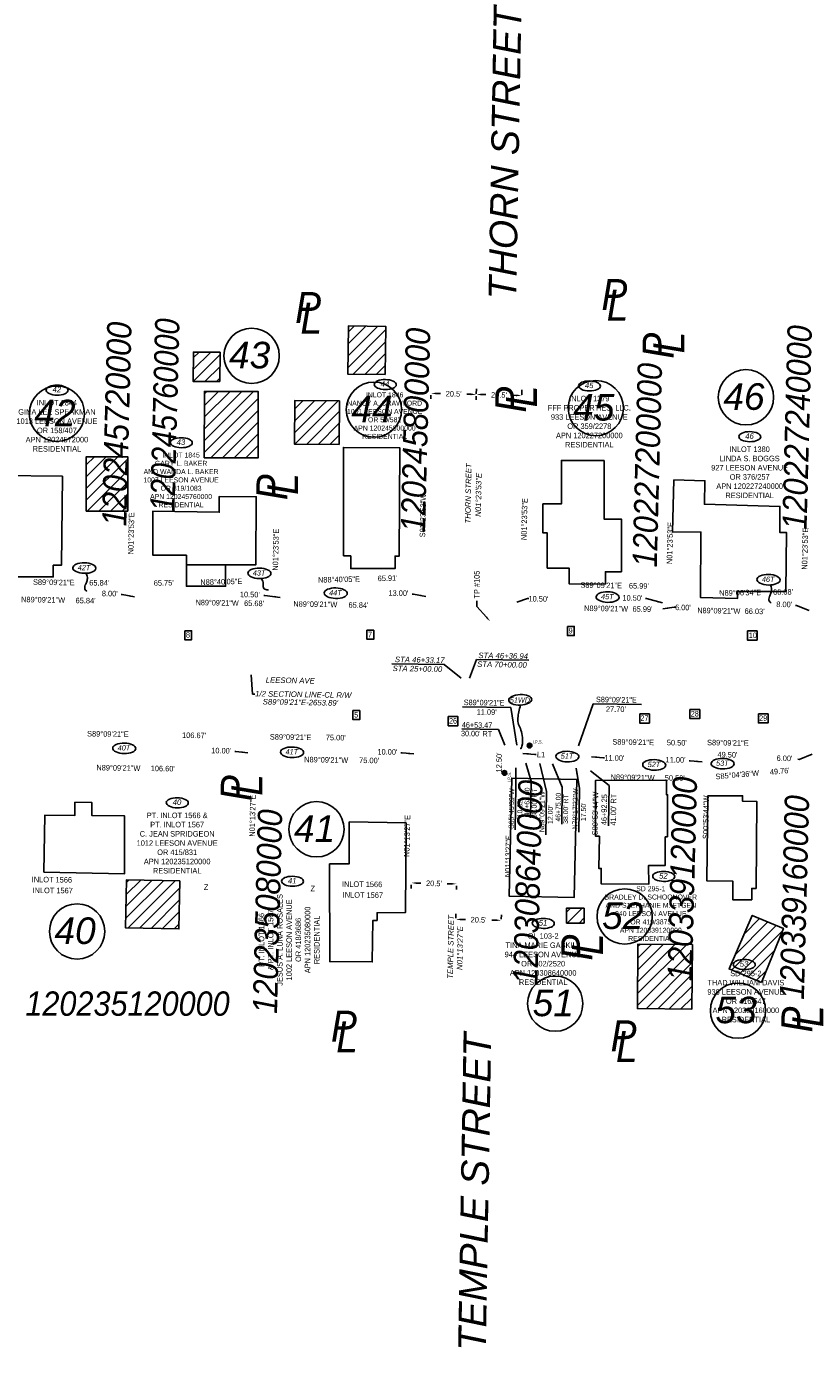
# Model space of a CAD drawing. Header units: feet. Extents: x 1372214 to 1390604, y 439650 to 444412.
# Tile 6 of 12: x 1388340 to 1388695, y 443657 to 444254. Entities that reach past the tile are written whole.
import ezdxf
from ezdxf import colors
from ezdxf.entities.mleader import LeaderData, LeaderLine
from ezdxf.enums import TextEntityAlignment as Align
from ezdxf.math import Vec2, Vec3

# ---------------------------------------------------------------- set-up
doc = ezdxf.new("R2010")
doc.units = ezdxf.units.FT
doc.header["$MEASUREMENT"] = 0
for name, color, linetype in [('BD_X_Building', 30, 'Continuous'), ('RW_P_Prelim_RW', 1, 'rowpe'), ('RW_P_Text', 130, 'Continuous'), ('RW_P_Text-Boundary', 20, 'Continuous'), ('RW_X_Text-PropMap', 10, 'Continuous'), ('SC_Shading1', 253, 'Continuous')]:
    doc.layers.add(name, color=color, linetype=linetype)
doc.styles.add('Slanted', font='font31.shx', dxfattribs={"height": 0.14})
doc.styles.add('Slanted-Normal', font='font31.shx', dxfattribs={"height": 0.14})
doc.styles.get("Standard").update_dxf_attribs({"font": 'arial.ttf'})
doc.styles.add('Style-font31', font='font31.shx')
doc.styles.add('Text - CenterTop 0.14 Italic', font='ariali.ttf', dxfattribs={"height": 0.14})
doc.linetypes.add('rowpe', pattern='A,1.95,-0.05,["PE-R/W",Slanted,S=1,R=0,X=0,Y=-0.06],-0.7,1.95', length=4.65)
doc.dimstyles.get("Standard").update_dxf_attribs({"dimtxt": 0.18, "dimasz": 0.18, "dimexe": 0.18, "dimexo": 0.0625, "dimgap": 0.09, "dimtad": 0, "dimtih": 1, "dimtoh": 1, "dimdec": 4, "dimzin": 0, "dimdsep": 46, "dimtxsty": 'Standard', "dimcen": 0.09, "dimadec": 0, "dimazin": 0, "dimtfac": 1, "dimtdec": 4, "dimtofl": 0, "dimtmove": 0, "dimatfit": 3, "dimfxl": 1, "dimtolj": 1, "dimtzin": 0, "dimarcsym": 0})

# ---------------------------------------------------------------- blocks, each defined once
blk = doc.blocks.new('*D856')
at = {"layer": 'Defpoints', "color": 0, "transparency": 16777216}
for p in [(1388523, 444088.67), (1388543.49, 444088.17), (1388543.49, 444088.06)]:
    blk.add_point(p, dxfattribs=at)
at = {"layer": 'RW_P_Text', "color": 0, "lineweight": -2, "transparency": 16777216}
for p, q in [((1388522.97, 444087.8), (1388522.93, 444086.06)), ((1388525.49, 444088.5), (1388527.3, 444088.45)), ((1388540.99, 444088.12), (1388539.18, 444088.16)), ((1388543.47, 444087.3), (1388543.43, 444085.56))]:
    blk.add_line(p, q, dxfattribs=at)
at = {"layer": 'RW_P_Text', "color": 0, "transparency": 16777216}
for points in [[(1388525.5, 444088.91), (1388525.48, 444088.08), (1388522.99, 444088.56)], [(1388541, 444088.53), (1388540.98, 444087.7), (1388543.49, 444088.06)]]:
    blk.add_solid(points, dxfattribs=at)
at = {"layer": 'RW_P_Text', "color": 0, "transparency": 16777216, "insert": (1388533.24, 444088.31), "char_height": 2.502, "attachment_point": 5, "rotation": 358.60197, "style": 'Style-font31'}
blk.add_mtext("\\A1;20.5'", dxfattribs=at)
blk = doc.blocks.new('*D857')
at = {"layer": 'Defpoints', "color": 0, "transparency": 16777216}
for p in [(1388543.47, 444087.47), (1388543.49, 444088.08), (1388563.97, 444086.97)]:
    blk.add_point(p, dxfattribs=at)
at = {"layer": 'RW_P_Text', "color": 0, "lineweight": -2, "transparency": 16777216}
for p, q in [((1388543.49, 444088.34), (1388543.55, 444090.58)), ((1388545.99, 444088.02), (1388547.8, 444087.97)), ((1388561.48, 444087.64), (1388559.67, 444087.68)), ((1388563.99, 444087.84), (1388564.04, 444090.08))]:
    blk.add_line(p, q, dxfattribs=at)
at = {"layer": 'RW_P_Text', "color": 0, "transparency": 16777216}
for points in [[(1388546, 444088.43), (1388545.98, 444087.6), (1388543.49, 444088.08)], [(1388561.49, 444088.06), (1388561.47, 444087.22), (1388563.98, 444087.58)]]:
    blk.add_solid(points, dxfattribs=at)
at = {"layer": 'RW_P_Text', "color": 0, "transparency": 16777216, "insert": (1388553.73, 444087.83), "char_height": 2.502, "attachment_point": 5, "rotation": 358.60197, "style": 'Style-font31'}
blk.add_mtext("\\A1;20.5'", dxfattribs=at)
blk = doc.blocks.new('*D858')
at = {"layer": 'Defpoints', "color": 0, "transparency": 16777216}
for p in [(1388514.1, 443867.44), (1388514.1, 443867.39), (1388534.59, 443867)]:
    blk.add_point(p, dxfattribs=at)
at = {"layer": 'RW_P_Text', "color": 0, "lineweight": -2, "transparency": 16777216}
for p, q in [((1388514.08, 443866.57), (1388514.04, 443864.88)), ((1388516.6, 443867.33), (1388518.41, 443867.29)), ((1388532.09, 443867), (1388530.28, 443867.04)), ((1388534.58, 443866.13), (1388534.54, 443864.45))]:
    blk.add_line(p, q, dxfattribs=at)
at = {"layer": 'RW_P_Text', "color": 0, "transparency": 16777216}
for points in [[(1388516.61, 443867.75), (1388516.59, 443866.91), (1388514.1, 443867.39)], [(1388532.1, 443867.42), (1388532.08, 443866.58), (1388534.59, 443866.95)]]:
    blk.add_solid(points, dxfattribs=at)
at = {"layer": 'RW_P_Text', "color": 0, "transparency": 16777216, "insert": (1388524.35, 443867.17), "char_height": 2.502, "attachment_point": 5, "rotation": 358.77576, "style": 'Style-font31'}
blk.add_mtext("\\A1;20.5'", dxfattribs=at)
blk = doc.blocks.new('*D859')
at = {"layer": 'Defpoints', "color": 0, "transparency": 16777216}
for p in [(1388534.24, 443850.59), (1388534.25, 443850.94), (1388554.74, 443850.15)]:
    blk.add_point(p, dxfattribs=at)
at = {"layer": 'RW_P_Text', "color": 0, "lineweight": -2, "transparency": 16777216}
for p, q in [((1388534.26, 443851.46), (1388534.3, 443853.44)), ((1388536.75, 443850.88), (1388538.56, 443850.84)), ((1388552.25, 443850.55), (1388550.44, 443850.59)), ((1388554.76, 443851.02), (1388554.8, 443853))]:
    blk.add_line(p, q, dxfattribs=at)
at = {"layer": 'RW_P_Text', "color": 0, "transparency": 16777216}
for points in [[(1388536.76, 443851.3), (1388536.74, 443850.46), (1388534.25, 443850.94)], [(1388552.25, 443850.97), (1388552.24, 443850.13), (1388554.75, 443850.5)]]:
    blk.add_solid(points, dxfattribs=at)
at = {"layer": 'RW_P_Text', "color": 0, "transparency": 16777216, "insert": (1388544.5, 443850.72), "char_height": 2.502, "attachment_point": 5, "rotation": 358.77576, "style": 'Style-font31'}
blk.add_mtext("\\A1;20.5'", dxfattribs=at)

msp = doc.modelspace()

# ---------------------------------------------------------------- hatches: boundary and pattern name
at = {"layer": 'SC_Shading1'}
h = msp.add_hatch(dxfattribs=at)
h.set_pattern_fill('ANSI31', color=256, scale=30)
h.paths.add_polyline_path([(1388502.38324, 444097.01413), (1388485.41016, 444097.2488), (1388485.7107, 444118.98591), (1388502.68378, 444118.75124)])
h = msp.add_hatch(dxfattribs=at)
h.set_pattern_fill('ANSI31', color=256, scale=30)
h.paths.add_polyline_path([(1388427.67261, 444093.85418), (1388415.57693, 444093.92562), (1388415.66478, 444107.22564), (1388427.76046, 444107.1542)])
h = msp.add_hatch(dxfattribs=at)
h.set_pattern_fill('ANSI31', color=256, scale=30)
h.paths.add_polyline_path([(1388444.90294, 444059.41226), (1388420.56158, 444059.48371), (1388420.64943, 444089.41535), (1388444.99079, 444089.3439)])
h = msp.add_hatch(dxfattribs=at)
h.set_pattern_fill('ANSI31', color=256, scale=30)
h.paths.add_polyline_path([(1388481.51739, 444065.38314), (1388461.4196, 444065.56951), (1388461.5344, 444085.34174), (1388481.63219, 444085.15537)])
h = msp.add_hatch(dxfattribs=at)
h.set_pattern_fill('ANSI31', color=256, scale=30)
h.paths.add_polyline_path([(1388385.99577, 444035.38506), (1388367.24932, 444035.38506), (1388367.24932, 444059.90753), (1388385.99577, 444059.90753)])
h = msp.add_hatch(dxfattribs=at)
h.set_pattern_fill('ANSI31', color=256, scale=30)
h.paths.add_polyline_path([(1388409.62519, 443868.39771), (1388409.14182, 443846.57902), (1388384.97418, 443847.14232), (1388385.50682, 443868.8088)])
h = msp.add_hatch(dxfattribs=at)
h.set_pattern_fill('ANSI31', color=256, scale=30)
h.paths.add_polyline_path([(1388592.19829, 443855.94835), (1388592.19829, 443849.25901), (1388584.24776, 443849.25901), (1388584.24776, 443855.99639)])
h = msp.add_hatch(dxfattribs=at)
h.set_pattern_fill('ANSI31', color=256, scale=30)
h.paths.add_polyline_path([(1388672.34127, 443822.45957), (1388657.6412, 443828.54948), (1388668.10341, 443852.7072), (1388682.17323, 443846.84813)])
h = msp.add_hatch(dxfattribs=at)
h.set_pattern_fill('ANSI31', color=256, scale=30)
h.paths.add_polyline_path([(1388641.10525, 443839.59975), (1388616.49957, 443839.78716), (1388616.27734, 443810.60999), (1388640.88302, 443810.42258)])

# ---------------------------------------------------------------- linework, layer by layer
at = {"layer": 'BD_X_Building'}
for points in [[(1388502.38324, 444097.01413), (1388485.41016, 444097.2488), (1388485.7107, 444118.98591), (1388502.68378, 444118.75124)], [(1388427.67261, 444093.85418), (1388415.57693, 444093.92562), (1388415.66478, 444107.22564), (1388427.76046, 444107.1542)], [(1388444.90294, 444059.41226), (1388420.56158, 444059.48371), (1388420.64943, 444089.41535), (1388444.99079, 444089.3439)], [(1388481.51739, 444065.38314), (1388461.4196, 444065.56951), (1388461.5344, 444085.34174), (1388481.63219, 444085.15537)], [(1388483.47534, 444015.10647), (1388486.733, 444015.10647), (1388486.733, 444009.411), (1388506.775, 444009.411), (1388506.775, 444015.00857), (1388508.6944, 444015.00857), (1388508.89976, 444063.98752), (1388483.47534, 444064.09412)], [(1388385.99577, 444035.38506), (1388367.24932, 444035.38506), (1388367.24932, 444059.90753), (1388385.99577, 444059.90753)], [(1388629.89847, 443888.19067), (1388629.87338, 443907.2588), (1388629.347, 443907.2588), (1388629.347, 443913.819), (1388597.35685, 443913.67028), (1388597.36479, 443888.46445), (1388599.06217, 443888.47976), (1388598.79724, 443873.95962), (1388599.90993, 443873.93283), (1388599.89319, 443866.93188), (1388621.35396, 443866.78223), (1388621.24427, 443875.24732), (1388628.84063, 443875.30216), (1388628.84063, 443888.1911)], [(1388669.95974, 443864.90361), (1388670.1661, 443904.24169), (1388663.72797, 443904.30035), (1388663.72797, 443906.78011), (1388648.07142, 443906.78011), (1388647.65866, 443868.26422), (1388659.41481, 443868.14603), (1388659.35531, 443859.76257), (1388667.92121, 443859.82166), (1388667.91842, 443864.88873)], [(1388511.86475, 443894.50888), (1388486.10756, 443894.98778), (1388486.03878, 443875.98768), (1388477.17356, 443875.98704), (1388477.31113, 443831.85397), (1388496.44149, 443831.68605), (1388496.6934, 443850.38644), (1388498.6557, 443850.41875), (1388498.6557, 443853.8984), (1388511.49479, 443854.03997)], [(1388409.62519, 443868.39771), (1388409.14182, 443846.57902), (1388384.97418, 443847.14232), (1388385.50682, 443868.8088)], [(1388592.19829, 443855.94835), (1388592.19829, 443849.25901), (1388584.24776, 443849.25901), (1388584.24776, 443855.99639)], [(1388672.34127, 443822.45957), (1388657.6412, 443828.54948), (1388668.10341, 443852.7072), (1388682.17323, 443846.84813)], [(1388641.10525, 443839.59975), (1388616.49957, 443839.78716), (1388616.27734, 443810.60999), (1388640.88302, 443810.42258)]]:
    msp.add_lwpolyline(points, close=True, dxfattribs=at)
for points in [[(1388601.16645, 444058.23737), (1388601.18651, 444031.77856), (1388609.03374, 444031.78451), (1388609.05181, 444007.95026), (1388601.767, 444007.95026), (1388601.767, 444002.4), (1388585.41954, 444002.567), (1388585.41954, 444009.63189), (1388575.54542, 444009.63189), (1388575.54542, 444025.47766), (1388573.58521, 444025.47766), (1388573.58521, 444038.60355), (1388581.91469, 444038.60355), (1388581.91469, 444058.22661), (1388601.16646, 444058.22661)], [(1388326.51054, 444011.0155), (1388329.51423, 444011.0155), (1388329.51423, 444005.59323), (1388352.38111, 444005.59323), (1388352.38111, 444010.91868), (1388356.06306, 444010.91868), (1388356.49155, 444051.13654), (1388327.90472, 444051.44111), (1388326.51054, 444011.0155)], [(1388632.14679, 444025.99584), (1388632.77463, 444049.41679), (1388646.76933, 444049.04163), (1388646.48479, 444038.42708), (1388680.62302, 444037.51194), (1388680.52914, 444025.74169), (1388683.55012, 444025.70496), (1388683.22655, 443999.08606), (1388661.498, 443999.08606), (1388661.498, 443995.894), (1388644.70474, 443996.3617), (1388644.90466, 444025.85365), (1388632.10284, 444025.99633)], [(1388412.558, 444011.0155), (1388443.851, 444011.0155), (1388444.06442, 444041.84473), (1388427.38164, 444041.96022), (1388427.33246, 444034.85542), (1388397.41129, 444035.34834), (1388397.38949, 444015.43569), (1388412.558, 444015.43569), (1388412.558, 444011.0155)], [(1388412.558, 444011.0155), (1388412.558, 444001.44363), (1388430.19451, 444001.44363), (1388430.19451, 444011.0155)], [(1388348.15801, 443872.22723), (1388348.60193, 443898.0678), (1388362.14883, 443897.91668), (1388362.18136, 443903.80933), (1388369.83629, 443903.71156), (1388369.80375, 443897.8189), (1388384.599, 443897.679), (1388384.53171, 443871.47816), (1388348.15801, 443872.22723)]]:
    msp.add_lwpolyline(points, dxfattribs=at)
at = {"layer": 'BD_X_Building', "elevation": 785.059}
msp.add_lwpolyline([(1388588.895, 443914.161), (1388559.47392, 443914.78648), (1388558.26203, 443861.43146), (1388587.68311, 443860.80599)], close=True, dxfattribs=at)
at = {"layer": 'RW_P_Text'}
for p, q in [((1388540.35719, 443959.82079), (1388543.49535, 443968.29823)), ((1388567.18066, 443967.95178), (1388543.49535, 443968.29823)), ((1388528.98405, 443966.06297), (1388505.29874, 443966.40943)), ((1388536.57959, 443959.87645), (1388528.98405, 443966.06297))]:
    msp.add_line(p, q, dxfattribs=at)
at = {"layer": 'RW_P_Text', "const_width": 0.378}
for points in [[(1388367.1634, 443999.29376, 1), (1388367.5414, 443999.29376, 1)], [(1388449.16585, 443999.76755, 1), (1388449.54385, 443999.76755, 1)], [(1388676.22237, 443994.01784, 1), (1388676.60037, 443994.01784, 1)], [(1388563.51899, 443928.2413, 1), (1388563.712, 443927.9163, 1)]]:
    msp.add_lwpolyline(points, format="xyb", close=True, dxfattribs=at)
at = {"layer": 'RW_P_Text'}
for centre, major_axis in [((1388502.37906, 444092.52755), (4.9666, -0.06735)), ((1388594.60841, 444091.89042), (4.9666, -0.06735)), ((1388354.1152, 444090.01122), (4.9666, -0.06735)), ((1388667.03054, 444068.98787), (4.9666, -0.06735)), ((1388410.19572, 444066.25576), (4.9666, -0.06735)), ((1388366.4117, 444009.63346), (5.21405, -0.119)), ((1388445.49317, 444007.23645), (5.21405, -0.119)), ((1388675.47067, 444004.35754), (5.21405, -0.119)), ((1388479.97528, 443998.26584), (5.21405, -0.119)), ((1388602.80893, 443996.52003), (5.21405, -0.119)), ((1388563.33192, 443950.07115), (5.21069, 0.22164)), ((1388384.45812, 443928.20866), (5.21405, -0.119)), ((1388460.27661, 443926.40878), (5.21405, -0.119)), ((1388584.6122, 443924.45979), (5.21405, -0.119)), ((1388623.85337, 443920.70758), (5.21405, -0.119)), ((1388654.75927, 443921.26419), (5.21405, -0.119)), ((1388408.42225, 443903.59328), (4.9666, -0.06735)), ((1388628.12175, 443870.33171), (4.9666, -0.06735)), ((1388460.46764, 443868.12116), (4.9666, -0.06735)), ((1388573.74771, 443849.10349), (4.9666, -0.06735)), ((1388664.54851, 443830.51611), (4.9666, -0.06735))]:
    msp.add_ellipse(centre, major_axis=major_axis, ratio=0.456699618, dxfattribs=at)
for points in [[(1388367.3524, 443999.29376), (1388366.69259, 444000.04645), (1388366.61426, 444000.9233), (1388366.85905, 444001.98737), (1388367.52375, 444003.58082), (1388367.78724, 444005.39216), (1388367.61861, 444006.37778), (1388367.10567, 444007.25975)], [(1388449.35485, 443999.76755), (1388448.83107, 443999.77416), (1388447.99043, 444000.06084), (1388447.48211, 444000.46663), (1388447.16156, 444002.04574), (1388447.16548, 444003.10096), (1388446.82176, 444004.19233), (1388446.18715, 444004.86275)], [(1388676.41137, 443994.01784), (1388675.75157, 443994.77053), (1388675.67324, 443995.64738), (1388675.91802, 443996.71145), (1388676.58272, 443998.3049), (1388676.84621, 444000.11624), (1388676.67759, 444001.10186), (1388676.16465, 444001.98383)], [(1388563.6155, 443928.0788), (1388564.10338, 443929.21419), (1388564.29777, 443933.13692), (1388563.63016, 443936.43783), (1388562.5763, 443938.99783), (1388562.6867, 443944.69755), (1388563.41908, 443947.69084)]]:
    msp.add_spline(points, degree=3, dxfattribs=at)
at = {"layer": 'RW_P_Text-Boundary', "color": 130, "linetype": 'Continuous', "lineweight": -3}
for p, q in [((1388553.47178, 443936.69644), (1388536.93925, 443936.94001)), ((1388568.20829, 443913.40432), (1388567.96386, 443896.81301)), ((1388582.33474, 443910.62745), (1388582.08881, 443893.93388)), ((1388603.45111, 443911.37444), (1388603.18268, 443893.1542))]:
    msp.add_line(p, q, dxfattribs=at)
at = {"layer": 'RW_P_Text-Boundary'}
for points in [[(1388411.80789, 443981.32044), (1388414.87833, 443981.32044), (1388414.87833, 443977.22145), (1388411.80789, 443977.22145)], [(1388494.04465, 443981.5455), (1388497.11509, 443981.5455), (1388497.11509, 443977.44651), (1388494.04465, 443977.44651)], [(1388584.63818, 443983.24531), (1388587.70861, 443983.24531), (1388587.70861, 443979.14632), (1388584.63818, 443979.14632)], [(1388665.92855, 443981.22257), (1388670.34259, 443981.22257), (1388670.34259, 443977.11483), (1388665.92855, 443977.11483)], [(1388487.77408, 443945.2835), (1388490.84452, 443945.2835), (1388490.84452, 443941.18452), (1388487.77408, 443941.18452)], [(1388617.28005, 443943.7325), (1388621.69409, 443943.7325), (1388621.69409, 443939.62476), (1388617.28005, 443939.62476)], [(1388639.99945, 443945.72562), (1388644.41349, 443945.72562), (1388644.41349, 443941.61788), (1388639.99945, 443941.61788)], [(1388670.89928, 443943.75971), (1388675.31332, 443943.75971), (1388675.31332, 443939.65198), (1388670.89928, 443939.65198)], [(1388530.79418, 443942.52517), (1388535.20822, 443942.52517), (1388535.20822, 443938.41743), (1388530.79418, 443938.41743)]]:
    msp.add_lwpolyline(points, close=True, dxfattribs=at)
at = {"layer": 'RW_P_Text-Boundary', "color": 130, "linetype": 'Continuous', "lineweight": -3}
for points in [[(1388556.43684, 443929.58065), (1388553.47178, 443936.69644)], [(1388565.85162, 443921.44021), (1388568.20829, 443913.40432)], [(1388577.85031, 443921.26344), (1388582.33474, 443910.62745)], [(1388595.04789, 443918.01062), (1388603.45111, 443911.37444)]]:
    msp.add_lwpolyline(points, dxfattribs=at)
at = {"layer": 'RW_P_Text-Boundary', "const_width": 1.05}
for points in [[(1388566.99713, 443929.41733, 1), (1388568.04713, 443929.41733, 1)], [(1388555.64472, 443917.08103, 1), (1388556.69472, 443917.08103, 1)]]:
    msp.add_lwpolyline(points, format="xyb", close=True, dxfattribs=at)
at = {"layer": 'RW_P_Text-Boundary'}
for centre in [(1388567.52213, 443929.41733), (1388556.16972, 443917.08103)]:
    msp.add_circle(centre, 1.05, dxfattribs=at)
at = {"layer": 'RW_X_Text-PropMap'}
for centre in [(1388441.98086, 444105.50623), (1388665.28467, 444086.77502), (1388497.24435, 444081.1907), (1388597.45113, 444081.90706), (1388354.03315, 444079.34949), (1388471.30949, 443891.62497), (1388610.50769, 443852.23343), (1388363.15226, 443845.4736), (1388579.12387, 443812.8525), (1388661.70371, 443809.671)]:
    msp.add_circle(centre, 12.48, dxfattribs=at)

# ---------------------------------------------------------------- texts
at = {"layer": 'RW_P_Text', "style": 'Text - CenterTop 0.14 Italic'}
for s, p in [('44', (1388502.23927, 444091.54154)), ('45', (1388594.46862, 444090.90441)), ('42', (1388353.97541, 444089.02521)), ('46', (1388666.89074, 444068.00186)), ('43', (1388410.05593, 444065.26975)), ('40', (1388408.28246, 443902.60727)), ('52', (1388627.98196, 443869.3457)), ('41', (1388460.32785, 443867.13515)), ('51', (1388573.60792, 443848.11748)), ('53', (1388664.40872, 443829.5301))]:
    msp.add_text(s, height=2.5, dxfattribs=at).set_placement(p, align=Align.CENTER)
for s, rotation, p in [('THORN STREET', 89.003496, (1388540.83415, 444029.75027)), ('N01%%D23\'53"E', 89.003496, (1388545.53413, 444032.78575)), ('STA 46+33.17', 359.003496, (1388506.69517, 443967.14263)), ('STA 70+00.00', 359.003496, (1388543.84744, 443964.99158)), ('STA 46+36.94', 359.003496, (1388544.38693, 443968.96351)), ('STA 25+00.00', 359.003496, (1388505.65082, 443963.10278)), ('LEESON AVE', 359.003496, (1388448.35651, 443957.83153)), ('1/2 SECTION LINE-CL R/W', 359.003496, (1388443.57566, 443951.68947)), ('S89%%D09\'21"E-2653.89\'', 359.003496, (1388446.9784, 443948.0323)), ('TEMPLE STREET', 89.003496, (1388532.89407, 443824.06569)), ('N01%%D13\'27"E', 89.003496, (1388537.15155, 443828.04379))]:
    msp.add_text(s, height=2.5, rotation=rotation, dxfattribs=at).set_placement(p)
at = {"layer": 'RW_P_Text', "style": 'Text - CenterTop 0.14 Italic', "width": 0.9}
for s, p in [('42T', (1388366.2719, 444008.64745)), ('43T', (1388445.35338, 444006.25044)), ('46T', (1388675.33088, 444003.37153)), ('44T', (1388479.83549, 443997.27983)), ('45T', (1388602.66913, 443995.53402)), ('51WD', (1388563.19213, 443948.77617)), ('40T', (1388384.31833, 443927.22265)), ('41T', (1388460.13682, 443925.42277)), ('51T', (1388584.47241, 443923.47379)), ('52T', (1388623.71358, 443919.72157)), ('53T', (1388654.61948, 443920.27818))]:
    msp.add_text(s, height=2.4, dxfattribs=at).set_placement(p, align=Align.CENTER)
at = {"layer": 'RW_P_Text', "attachment_point": 1, "style": 'Slanted'}
for s, insert, char_height in [('\\A1;\\pxqc;INLOT 1846\\PNANCY A. CRAWFORD\\P1001 LEESON AVENUE\\POR 50/582\\P{\\A0;APN 120245800000\\PRESIDENTIAL}', (1388469.41237, 444089.00161), 2.25), ('\\A1;\\pxqc;INLOT 1379\\PFFF PROPERTIES, LLC.\\P933 LEESON AVENUE\\POR 359/2278\\P{\\A0;APN 120227200000\\PRESIDENTIAL}', (1388561.86911, 444087.45492), 2.5), ('\\A1;\\pxqc;INLOT 1844\\PGINA LEE SPEAKMAN \\P1013 LEESON AVENUE\\POR 158/407\\P{\\A0;APN 12024572000\\PRESIDENTIAL}', (1388321.3759, 444085.57571), 2.5), ('\\A1;\\pxqc;INLOT 1380\\PLINDA S. BOGGS\\P927 LEESON AVENUE\\POR 376/257\\P{\\A0;APN 120227240000\\PRESIDENTIAL}', (1388634.29123, 444064.55237), 2.5), ('\\A1;\\pxqc;INLOT 1845\\PGARY L. BAKER\\PAND WANDA L. BAKER\\P1007 LEESON AVENUE\\POR 319/1083\\P{\\A0;APN 120245760000\\PRESIDENTIAL}', (1388377.45641, 444061.82026), 2.25), ('\\A1;\\pxqc;PT. INLOT 1566 & \\PPT. INLOT 1567\\PC. JEAN SPRIDGEON\\P1012 LEESON AVENUE\\POR 415/831\\P{\\A0;APN 120235120000\\PRESIDENTIAL}', (1388375.68294, 443899.15778), 2.5), ('\\A1;\\pxqc;SD 295-1\\PBRADLEY D. SCHOONOVER\\PAND STEPHANIE M. ETGEN\\P940 LEESON AVENUE\\POR 419/3875\\P{\\A0;APN 120339120000\\PRESIDENTIAL}', (1388589.6307, 443865.8962), 2.25), ('\\A1;\\pxqc;OL 103-2\\PTINA MARIE GASKILL\\P944 LEESON AVENUE\\POR 402/2520\\P{\\A0;APN 120308640000\\PRESIDENTIAL}', (1388541.00841, 443844.66799), 2.5), ('\\A1;\\pxqc;SD 295-2\\PTHAD WILLIAM DAVIS\\P930 LEESON AVENUE\\POR 416/547\\P{\\A0;APN 120339160000\\PRESIDENTIAL}', (1388632.58449, 443827.75964), 2.5)]:
    msp.add_mtext_dynamic_manual_height_columns(s, width=65.3297739, gutter_width=0.7, heights=[40.04725], dxfattribs=dict(at, insert=insert, char_height=char_height))
at = {"layer": 'RW_P_Text', "char_height": 2.5, "attachment_point": 1, "style": 'Slanted'}
for s, width, heights, insert, rotation in [('\\A1;INLOT 1566', 32.3551037, [4.48565], (1388342.6731, 443870.20169), 359.49391688), ('\\A1;Z', 32.3551037, [4.48565], (1388420.42164, 443866.7454), 359.49391688), ('\\A1;Z', 32.3551037, [4.48565], (1388468.59577, 443866.11062), 359.49391688), ('\\A1;INLOT 1566', 32.3551037, [4.48565], (1388482.7844, 443868.13407), 359.49391688), ('\\A1;\\pxqc;INLOT 1567', 32.3551037, [4.48565], (1388335.95965, 443865.38717), 359.49391688), ('\\A1;\\pxqc;PT. INLOT 1566 \\P& PT. INLOT 1567\\PJESUS A. LUNA ROSALES\\P1002 LEESON AVENUE\\POR 418/3686\\P{\\A0;APN 120235080000\\PRESIDENTIAL}', 65.3297739, [40.04725], (1388445.15604, 443808.98779), 90), ('\\A1;\\pxqc;INLOT 1567', 32.3551037, [4.48565], (1388476.07095, 443863.31956), 359.49391688)]:
    msp.add_mtext_dynamic_manual_height_columns(s, width=width, gutter_width=0.7, heights=heights, dxfattribs=dict(at, insert=insert, rotation=rotation))
at = {"layer": 'RW_P_Text-Boundary', "style": 'Slanted-Normal'}
for s, height, rotation, p in [('S01°23\'53"W', 2.5, 88.60196549, (1388520.35827, 444023.48269)), ('N01°23\'53"E', 2.5, 88.60196549, (1388566.18645, 444022.22507)), ('N01°23\'53"E', 2.5, 88.60196549, (1388388.57733, 444015.76998)), ('N01°23\'53"E', 2.5, 88.60196549, (1388453.89021, 444008.42078)), ('N01°23\'53"E', 2.5, 88.60196549, (1388631.9338, 444011.40883)), ('N01°23\'53"E', 2.5, 88.60196549, (1388692.93859, 444008.8658)), ('S89°09\'21"E', 2.5, 359.15591522, (1388343.20926, 444002.07919)), ("65.84'", 2.5, 359.15595938, (1388368.62559, 444001.78456)), ("65.75'", 2.5, 1.33204692, (1388397.79731, 444001.60575)), ('N88°40\'05"E', 2.5, 1.33204692, (1388418.86143, 444001.97878)), ('N88°40\'05"E', 2.5, 1.33204692, (1388471.99568, 444003.01289)), ("65.91'", 2.5, 1.33204692, (1388498.95168, 444003.69223)), ("8.00'", 2.5, 359.15591522, (1388374.32217, 443996.92639)), ("10.50'", 2.5, 359.15591522, (1388436.67597, 443996.49399)), ("13.00'", 2.5, 359.15591522, (1388503.77656, 443997.13961)), ('S89°09\'21"E', 2.5, 359.15591522, (1388590.51251, 444000.74596)), ("10.50'", 2.5, 359.15591522, (1388609.46892, 443994.94921)), ("65.99'", 2.5, 359.15595938, (1388612.39888, 444000.41404)), ('N89°06\'34"E', 2.5, 0.8906112, (1388653.22413, 443997.10062)), ("66.08'", 2.5, 0.8906112, (1388677.53731, 443997.51316)), ('N89°09\'21"W', 2.5, 359.15591522, (1388337.83773, 443994.20356)), ("65.84'", 2.5, 359.15595938, (1388362.45998, 443993.75009)), ("65.68'", 2.5, 359.15595938, (1388438.56363, 443992.51601)), ('N89°09\'21"W', 2.5, 359.15591522, (1388460.79535, 443992.19267)), ("65.84'", 2.5, 359.15595938, (1388485.74254, 443991.73592)), ("10.50'", 2.5, 359.15591522, (1388567.02996, 443994.54715)), ('N89°09\'21"W', 2.5, 359.15591522, (1388592.15713, 443990.2486)), ("65.99'", 2.5, 359.15595938, (1388614.04351, 443989.91667)), ("66.03'", 2.5, 359.15595938, (1388664.68051, 443988.91978)), ("8.00'", 2.5, 359.15591522, (1388678.96988, 443992.02011)), ('8', 2.5, 0.10468265, (1388412.29697, 443978.15786)), ('7', 2.5, 0.10468265, (1388494.53373, 443978.38291)), ('9', 2.5, 0.10468265, (1388585.12725, 443980.08273)), ('5', 2.5, 0.10468265, (1388488.26316, 443942.12092)), ("11.09'", 2.5, 359.17389516, (1388543.63169, 443943.39505)), ("27.70'", 2.5, 359.17389516, (1388602.02414, 443944.7203)), ('S89°09\'21"E', 2.5, 359.15591522, (1388367.64249, 443933.57729)), ("106.67'", 2.5, 359.15595938, (1388410.54203, 443932.89921)), ('S89°09\'21"E', 2.5, 359.15591522, (1388450.20047, 443932.16045)), ("75.00'", 2.5, 359.15595938, (1388475.4811, 443931.8583)), ('S89°09\'21"E', 2.5, 359.15591522, (1388604.92496, 443929.89037)), ("50.50'", 2.5, 359.15595938, (1388629.54073, 443929.55845)), ('S89°09\'21"E', 2.5, 359.15591522, (1388647.69884, 443929.58896)), ("10.00'", 2.5, 359.15591522, (1388423.73055, 443925.96175)), ("10.00'", 2.5, 359.15591522, (1388498.79094, 443925.41824)), ("12.50'", 2.5, 88.77575982, (1388554.91434, 443917.28663)), ('L1', 2.5, 359.15591522, (1388570.82643, 443924.14918)), ("49.50'", 2.5, 359.15595938, (1388652.40177, 443924.13017)), ('N89°09\'21"W', 2.5, 359.15591522, (1388371.8347, 443918.25072)), ("106.60'", 2.5, 359.15595938, (1388396.39078, 443917.90059)), ('N89°09\'21"W', 2.5, 359.15591522, (1388465.70364, 443921.89458)), ("75.00'", 2.5, 359.15595938, (1388490.54152, 443921.56266)), ("11.00'", 2.5, 359.15591522, (1388601.33231, 443922.64835)), ("11.00'", 2.5, 359.15591522, (1388628.96562, 443921.84019)), ("49.76'", 2.5, 4.9233234, (1388676.17869, 443916.24308)), ("6.00'", 2.5, 359.15591522, (1388679.09758, 443922.48615)), ('N89°09\'21"W', 2.5, 359.15591522, (1388604.12796, 443913.92029)), ("50.50'", 2.5, 359.15595938, (1388628.59748, 443913.60868)), ('S85°04\'36"W', 2.5, 4.9233234, (1388651.63619, 443914.17399)), ('N01°13\'27"E', 2.5, 88.77575982, (1388443.42903, 443888.2452)), ('S00°53\'44"W', 2.5, 89.10444444, (1388598.29854, 443888.89028)), ("10.62'", 2.25, 89.17389516, (1388564.2326, 443897.04409)), ("12.00'", 2.25, 89.17389516, (1388577.97458, 443894.01947)), ("17.50'", 2.25, 89.17389516, (1388592.95173, 443895.3066)), ('S00°53\'44"W', 2.5, 89.10444444, (1388648.28477, 443887.19775)), ('N01°13\'27"E', 2.5, 88.77575982, (1388513.23588, 443879.1115)), ('N01°13\'27"E', 2.5, 88.77575982, (1388558.90509, 443869.96981))]:
    msp.add_text(s, height=height, rotation=rotation, dxfattribs=at).set_placement(p)
for s, height, rotation, width, p in [('N89°09\'21"W', 2.5, 359.15591522, 0.9, (1388416.67725, 443992.84794)), ("6.00'", 2.5, 359.15591522, 0.9, (1388633.28307, 443990.63075)), ('N89°09\'21"W', 2.5, 359.15591522, 0.9, (1388643.30333, 443989.25176)), ('10', 2.5, 0.10468265, 0.9, (1388666.57005, 443977.99139)), ('S89°09\'21"E', 2.5, 359.17389516, 0.95, (1388537.78305, 443947.72562)), ('S89°09\'21"E', 2.5, 359.17389516, 0.95, (1388597.5364, 443949.05087)), ('28', 2.5, 0.10468265, 0.9, (1388640.35494, 443942.56604)), ('26', 2.5, 0.10468265, 0.9, (1388531.14967, 443939.36559)), ('27', 2.5, 0.10468265, 0.9, (1388617.63554, 443940.57292)), ('29', 2.5, 0.10468265, 0.9, (1388671.25477, 443940.60013)), ('S65°45\'39"W', 2.25, 89.17389516, 0.95, (1388560.33508, 443891.78031)), ('N89°09\'21"W', 2.25, 89.17389516, 0.95, (1388574.15423, 443890.30177)), ('N79°17\'22"W', 2.25, 89.17389516, 0.95, (1388589.13137, 443891.5889))]:
    msp.add_text(s, height=height, rotation=rotation, dxfattribs=dict(at, width=width)).set_placement(p)
at = {"layer": 'RW_P_Text-Boundary', "color": 130, "style": 'Style-font31', "width": 0.9}
for s, p in [(' 46+53.47', (1388536.02647, 443937.58493)), ("30.00' RT", (1388536.54931, 443933.69481))]:
    msp.add_text(s, height=2.5, rotation=359.15595938, dxfattribs=at).set_placement(p)
at = {"layer": 'RW_P_Text-Boundary'}
msp.add_text('I.P.S.', height=1.4, dxfattribs=at).set_placement((1388568.83976, 443930.36582))
msp.add_text('I.P.S.', height=1.4, rotation=90, dxfattribs=at).set_placement((1388559.07893, 443912.88516))
at = {"layer": 'RW_P_Text-Boundary', "color": 130, "style": 'Style-font31'}
for s, height, p in [('46+63.00', 2.25, (1388567.41605, 443897.42839)), ("38.00' RT", 2.25, (1388570.65353, 443896.69652)), ('46+75.00', 2.25, (1388581.47138, 443895.07834)), ("38.00' RT", 2.25, (1388584.85111, 443894.062)), ('46+92.25', 2.5, (1388602.38172, 443893.44334)), ("41.00' RT", 2.5, (1388606.5614, 443893.28444))]:
    msp.add_text(s, height=height, rotation=89.15595938, dxfattribs=at).set_placement(p)
at = {"layer": 'RW_X_Text-PropMap', "style": 'Text - CenterTop 0.14 Italic'}
for s, p in [('THORN STREET', (1388561.50025, 444130.85285)), ('TEMPLE STREET', (1388547.74951, 443655.87783))]:
    msp.add_text(s, height=12.5, rotation=89.003496, dxfattribs=at).set_placement(p)
at = {"layer": 'RW_X_Text-PropMap', "style": 'Text - CenterTop 0.14 Italic', "width": 0.9}
for s, height, p in [('P', 14, (1388599.97748, 444126.17772)), ('L', 14, (1388602.36218, 444121.33398)), ('P', 14, (1388461.63888, 444120.31772)), ('L', 14, (1388464.02358, 444115.47398)), ('120235120000', 11, (1388339.77281, 443807.3688)), ('P', 14, (1388477.80282, 443795.66783)), ('L', 14, (1388480.18752, 443790.8241)), ('P', 14, (1388604.14258, 443791.32366)), ('L', 14, (1388606.52727, 443786.47993))]:
    msp.add_text(s, height=height, dxfattribs=at).set_placement(p)
at = {"layer": 'RW_X_Text-PropMap', "style": 'Text - CenterTop 0.14 Italic'}
for s, height, rotation, width, p in [('120245720000', 11, 88.5, 0.9, (1388385.36525, 444028.45409)), ('120245760000', 11, 88.5, 0.85, (1388407.14808, 444035.11029)), ('120245800000', 11, 88.5, 0.9, (1388520.30829, 444025.72004)), ('P', 14, 90, 0.9, (1388632.60227, 444104.2161)), ('L', 14, 90, 0.9, (1388637.446, 444106.6008)), ('120227240000', 11, 88.5, 0.9, (1388692.67398, 444026.88627)), ('120227200000', 11, 88.5, 0.9, (1388625.00951, 444009.84763)), ('P', 14, 90, 0.9, (1388565.99904, 444079.85068)), ('L', 14, 90, 0.9, (1388570.84278, 444082.23538)), ('L', 14, 90, 0.9, (1388463.00814, 444042.65731)), ('P', 14, 90, 0.9, (1388458.1644, 444040.27261)), ('P', 14, 90, 0.9, (1388442.04669, 443904.35575)), ('L', 14, 90, 0.9, (1388446.89043, 443906.74045)), ('120308640000', 11, 88.5, 0.9, (1388571.05623, 443821.47506)), ('120339120000', 11, 88.5, 0.9, (1388640.82194, 443822.94149)), ('120339160000', 11, 88.5, 0.9, (1388691.4598, 443814.573)), ('120235080000', 11, 88.5, 0.9, (1388453.44437, 443808.19527)), ('P', 14, 90, 0.9, (1388595.81796, 443832.33052)), ('L', 14, 90, 0.9, (1388600.6617, 443834.71522)), ('P', 14, 90, 0.9, (1388695.32188, 443799.8133)), ('L', 14, 90, 0.9, (1388700.16562, 443802.19799))]:
    msp.add_text(s, height=height, rotation=rotation, dxfattribs=dict(at, width=width)).set_placement(p)
for s, p in [('43', (1388431.75816, 444099.83529)), ('46', (1388655.06197, 444081.10408)), ('44', (1388487.02165, 444075.51976)), ('45', (1388587.22843, 444076.23612)), ('42', (1388343.81045, 444073.67856)), ('41', (1388461.08679, 443885.95403)), ('52', (1388600.28499, 443846.5625)), ('40', (1388352.92955, 443839.80266)), ('51', (1388568.90116, 443807.18156)), ('53', (1388651.481, 443804.00006))]:
    msp.add_text(s, height=12, dxfattribs=at).set_placement(p)

# ---------------------------------------------------------------- dimensions: what is measured, and where the dimension line sits
at = {"layer": 'RW_P_Text'}
for p1, p2, distance, picture, middle in [((1388522.99569, 444088.67079), (1388543.48959, 444088.17064), -0.11372, '*D856', (1388533.23987, 444088.30703)), ((1388563.96631, 444086.96653), (1388543.47241, 444087.46669), -0.61149, '*D857', (1388553.73428, 444087.82791)), ((1388534.59482, 443867.00111), (1388514.0995, 443867.4391), 0.05405, '*D858', (1388524.346, 443867.16606)), ((1388554.73949, 443850.15492), (1388534.24417, 443850.59291), -0.34228, '*D859', (1388544.49914, 443850.71611))]:
    dim = msp.add_aligned_dim(p1=p1, p2=p2, distance=distance, dimstyle='Standard', override={"dimscale": 13.9, "dimtih": 0, "dimtoh": 0, "dimdec": 1, "dimpost": "'", "dimtxsty": 'Style-font31', "dimaunit": 1, "dimadec": 3, "dimtdec": 1}, dxfattribs=at)
    dim.commit()
    dim.dimension.update_dxf_attribs({"geometry": picture, "text_midpoint": middle})

# ---------------------------------------------------------------- leaders
at = {"layer": 'RW_P_Prelim_RW'}
ml = msp.add_multileader_mtext('Standard', dxfattribs=at)
ml.set_content('{\\Ffont31|c0;TP #105}', color=256)
ml.set_leader_properties()
ml.build(insert=Vec2(0, 0))
ml.multileader.update_dxf_attribs({"dogleg_length": 0.125, "arrow_head_size": 2.5, "scale": 20})
ctx = ml.context
ctx.base_point, ctx.scale, ctx.char_height, ctx.arrow_head_size, ctx.landing_gap_size, ctx.plane_origin, ctx.plane_x_axis, ctx.plane_y_axis = Vec3(1388543.72503, 443994.83387, 783.34), 20, 2.5, 2.5, 1, Vec3(1388552.29148, 443990.99623, 783.34), Vec3(0, 1), Vec3(-1, 0)
notes = []
notes.append((ctx, [(0, (1, 1, 0), (1388543.72503, 443992.33387, 783.34), (0, 1), 2.5, [(0, [(1388549.7411, 443985.52323, 783.34)], 0, [])])]))
ctx.mtext.insert, ctx.mtext.text_direction, ctx.mtext.rotation, ctx.mtext.flow_direction = Vec3(1388542.47503, 443995.83387, 783.34), Vec3(0, 1), 1.570796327, 5
at = {"layer": 'RW_P_Text'}
msp.add_leader([(1388441.75774, 443961.33887), (1388442.43093, 443952.59626), (1388443.47099, 443952.59626)], dimstyle='Standard', override={"dimscale": 12, "dimgap": 0.09, "dimtad": 0, "dimaunit": 1, "dimadec": 3}, dxfattribs=at)
at = {"layer": 'RW_P_Text-Boundary'}
for points, override in [([(1388389.09728, 443996.57127), (1388383.53499, 443997.67209), (1388383.00546, 443997.6864)], {"dimscale": 13.9, "dimgap": 0.09, "dimtad": 0, "dimaunit": 1, "dimadec": 3}), ([(1388520.66666, 443996.78449), (1388515.10437, 443997.88531), (1388514.57484, 443997.89962)], {"dimscale": 13.9, "dimgap": 0.09, "dimtad": 0, "dimaunit": 1, "dimadec": 3}), ([(1388454.89523, 443996.37036), (1388448.00378, 443997.23969), (1388447.47425, 443997.254)], {"dimscale": 13.9, "dimgap": 0.09, "dimtad": 0, "dimaunit": 1, "dimadec": 3}), ([(1388561.73423, 443994.17104), (1388566.62135, 443995.85655), (1388567.15088, 443995.84224)], {"dimscale": 13.9, "dimgap": 0.09, "dimtad": 0, "dimaunit": 1, "dimadec": 3}), ([(1388627.53863, 443993.85562), (1388620.40604, 443995.80828), (1388619.87651, 443995.82259)], {"dimscale": 13.9, "dimgap": 0.09, "dimtad": 0, "dimaunit": 1, "dimadec": 3}), ([(1388627.73155, 443991.25954), (1388632.87445, 443991.94014), (1388633.40399, 443991.92583)], {"dimscale": 13, "dimgap": 0.09, "dimtad": 0, "dimaunit": 1, "dimadec": 3}), ([(1388693.77038, 443990.47926), (1388688.18269, 443992.76581), (1388687.65316, 443992.78012)], {"dimscale": 13.9, "dimgap": 0.09, "dimtad": 0, "dimaunit": 1, "dimadec": 3}), ([(1388561.72899, 443929.63442), (1388559.1273, 443946.62565), (1388537.25117, 443946.92352)], {"dimscale": 13.9, "dimgap": 0.09, "dimtad": 0, "dimaunit": 1, "dimadec": 3}), ([(1388589.64128, 443929.38143), (1388596.19891, 443948.31315), (1388618.07504, 443948.01528)], {"dimscale": 13.9, "dimgap": 0.09, "dimtad": 0, "dimaunit": 1, "dimadec": 3}), ([(1388440.27001, 443926.21293), (1388434.90075, 443926.68799), (1388434.37122, 443926.7023)], {"dimscale": 13.9, "dimgap": 0.09, "dimtad": 0, "dimaunit": 1, "dimadec": 3}), ([(1388515.33039, 443925.66942), (1388509.96114, 443926.14448), (1388509.43161, 443926.15879)], {"dimscale": 13.9, "dimgap": 0.09, "dimtad": 0, "dimaunit": 1, "dimadec": 3}), ([(1388564.57107, 443925.89172), (1388569.94032, 443925.41666), (1388570.46985, 443925.40235)], {"dimscale": 13.9, "dimgap": 0.09, "dimtad": 0, "dimaunit": 1, "dimadec": 3}), ([(1388572.17746, 443921.28327), (1388575.12317, 443908.75129), (1388574.85508, 443889.06278)], {"dimscale": 13.9, "dimgap": 0.09, "dimtad": 0, "dimaunit": 1, "dimadec": 3}), ([(1388595.50139, 443924.39089), (1388600.87064, 443923.91583), (1388601.40017, 443923.90152)], {"dimscale": 13.9, "dimgap": 0.09, "dimtad": 0, "dimaunit": 1, "dimadec": 3}), ([(1388645.50507, 443922.09137), (1388640.13582, 443922.56644), (1388639.60629, 443922.58075)], {"dimscale": 13.9, "dimgap": 0.09, "dimtad": 0, "dimaunit": 1, "dimadec": 3}), ([(1388695.15331, 443925.50795), (1388689.27553, 443923.2124), (1388688.746, 443923.22671)], {"dimscale": 13.9, "dimgap": 0.09, "dimtad": 0, "dimaunit": 1, "dimadec": 3}), ([(1388561.32393, 443919.32288), (1388561.32506, 443910.99014), (1388561.05698, 443891.30162)], {"dimscale": 13.9, "dimgap": 0.09, "dimtad": 0, "dimaunit": 1, "dimadec": 3}), ([(1388588.56044, 443919.21588), (1388590.10031, 443910.03843), (1388589.83222, 443890.34991)], {"dimscale": 13.9, "dimgap": 0.09, "dimtad": 0, "dimaunit": 1, "dimadec": 3})]:
    msp.add_leader(points, dimstyle='Standard', override=override, dxfattribs=at)
for ctx, leaders in notes:
    for number, flags, end, landing, length, lines in leaders:
        leader = LeaderData()
        leader.index, (leader.has_last_leader_line, leader.has_dogleg_vector, leader.attachment_direction) = number, flags
        leader.last_leader_point, leader.dogleg_vector, leader.dogleg_length = Vec3(end), Vec3(landing), length
        for number, points, colour, breaks in lines:
            line = LeaderLine()
            line.index, line.vertices, line.color, line.breaks = number, Vec3.list(points), colors.encode_raw_color(colour), breaks
            leader.lines.append(line)
        ctx.leaders.append(leader)

doc.saveas('drawing.dxf')
